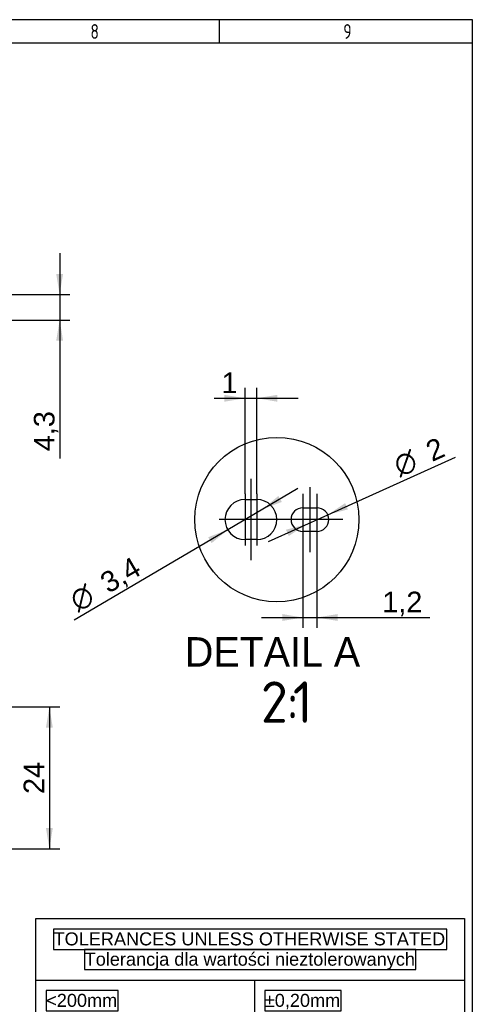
# Model space of a CAD drawing. Header units: millimetres. Extents: x 16 to 406, y 5 to 285.
# Tile 7 of 7: x 329 to 406, y 118 to 285. Entities that reach past the tile are written whole.
import ezdxf
from ezdxf.enums import TextEntityAlignment as Align
from ezdxf.lldxf.tags import DXFTag

# ---------------------------------------------------------------- set-up
doc = ezdxf.new("R2010")
doc.units = ezdxf.units.MM
for name, color, linetype in [('10', 7, 'Continuous'), ('Default', 7, 'Continuous'), ('LINLED_280X24MM_', 7, 'Continuous')]:
    doc.layers.add(name, color=color, linetype=linetype)
doc.styles.add('SEACAD_Arial', font='arial.ttf')
doc.styles.add('SEACAD_Solid_Edge_ANSI', font='seans.ttf')
doc.styles.add('SEACAD_Solid_Edge_ANSI1_Symbols', font='semeca1.ttf')
doc.styles.add('SEACAD_Solid_Edge_ISO', font='seiso.ttf')
tags = doc.linetypes.add('CENTER2', pattern=[28.575, 19.05, -3.175, 3.175, -3.175]).pattern_tags.tags
tags[10:11] = [DXFTag(74, 4), DXFTag(75, 0), DXFTag(340, '0'), DXFTag(46, 0.0), DXFTag(50, 0.0), DXFTag(44, 0.0), DXFTag(45, 0.0)]
tags[8:9] = [DXFTag(74, 4), DXFTag(75, 0), DXFTag(340, '0'), DXFTag(46, 0.0), DXFTag(50, 0.0), DXFTag(44, 0.0), DXFTag(45, 0.0)]
tags[6:7] = [DXFTag(74, 4), DXFTag(75, 0), DXFTag(340, '0'), DXFTag(46, 0.0), DXFTag(50, 0.0), DXFTag(44, 0.0), DXFTag(45, 0.0)]
tags[4:5] = [DXFTag(74, 4), DXFTag(75, 0), DXFTag(340, '0'), DXFTag(46, 0.0), DXFTag(50, 0.0), DXFTag(44, 0.0), DXFTag(45, 0.0)]
doc.dimstyles.new('ISO', dxfattribs={"dimtxt": 3.5, "dimasz": 3.5, "dimexe": 1.75, "dimexo": 0, "dimgap": 0.875, "dimtad": 1, "dimtxsty": 'SEACAD_Arial', "dimblk1": '_SE_FILLED', "dimblk2": '_SE_FILLED', "dimsah": 1, "dimcen": 1.75, "dimadec": 0, "dimazin": 0, "dimtfac": 0.5, "dimtdec": 3, "dimtmove": 0, "dimatfit": 3, "dimfxl": 1, "dimarcsym": 0})

# ---------------------------------------------------------------- blocks, each defined once
blk = doc.blocks.new('SEANNOT_GROUP')
at = {"layer": 'Default', "color": 7, "linetype": 'CENTER2'}
blk.add_line((368.11, 206.81), (368.11, 193.01), dxfattribs=at)
blk = doc.blocks.new('SEANNOT_GROUP1')
at = {"layer": 'Default', "color": 7, "linetype": 'CENTER2'}
blk.add_line((378.11, 205.41), (378.11, 194.41), dxfattribs=at)
blk = doc.blocks.new('SEANNOT_GROUP7')
at = {"layer": 'Default', "color": 7, "linetype": 'CENTER2'}
for p, q in [((379.31, 204.29), (379.31, 195.54)), ((383.68, 199.91), (374.93, 199.91))]:
    blk.add_line(p, q, dxfattribs=at)
blk = doc.blocks.new('SEANNOT_GROUP8')
at = {"layer": 'Default', "color": 7, "linetype": 'CENTER2'}
for p, q in [((376.91, 204.29), (376.91, 195.54)), ((381.28, 199.91), (372.53, 199.91))]:
    blk.add_line(p, q, dxfattribs=at)
blk = doc.blocks.new('SEANNOT_GROUP9')
at = {"layer": 'Default', "color": 7, "linetype": 'CENTER2'}
for p, q in [((369.11, 204.29), (369.11, 195.54)), ((373.48, 199.91), (364.73, 199.91))]:
    blk.add_line(p, q, dxfattribs=at)
blk = doc.blocks.new('SEANNOT_GROUP10')
at = {"layer": 'Default', "color": 7, "linetype": 'CENTER2'}
for p, q in [((367.11, 204.29), (367.11, 195.54)), ((371.48, 199.91), (362.73, 199.91))]:
    blk.add_line(p, q, dxfattribs=at)
blk = doc.blocks.new('SE4')
at = {"layer": 'LINLED_280X24MM_', "color": 7, "linetype": 'Continuous'}
for p, q in [((367.11, 203.31), (369.11, 203.31)), ((376.91, 201.91), (379.31, 201.91)), ((379.31, 197.91), (376.91, 197.91)), ((369.11, 196.51), (367.11, 196.51))]:
    blk.add_line(p, q, dxfattribs=at)
for centre, radius, start, end in [((367.11, 199.91), 3.4, 90, 270), ((369.11, 199.91), 3.4, 270, 90), ((376.91, 199.91), 2, 90, 270), ((379.31, 199.91), 2, 270, 90)]:
    blk.add_arc(centre, radius, start, end, dxfattribs=at)
blk = doc.blocks.new('SE7')
at = {"layer": 'Default', "color": 7, "linetype": 'Continuous'}
blk.add_circle((372.51, 199.91), 13.92, dxfattribs=at)
blk = doc.blocks.new('SE6')
at = {"layer": 'Default'}
blk.add_blockref('SE7', (0, 0), dxfattribs=at)
blk = doc.blocks.new('SE5')
blk.add_blockref('SE6', (0, 0))
blk = doc.blocks.new('DMBLK279')
at = {"layer": 'Default', "linetype": 'Continuous'}
for points in [[(336.25, 241.53), (335.08, 241.53), (335.67, 238.03)], [(336.25, 230.2), (335.67, 233.7), (335.08, 230.2)]]:
    blk.add_hatch(color=7, dxfattribs=at).paths.add_polyline_path(points)
at = {"layer": 'Default', "color": 7, "linetype": 'Continuous'}
for p, q in [((335.67, 245.03), (335.67, 210.26)), ((279.36, 238.03), (337.42, 238.03)), ((311.55, 233.7), (337.42, 233.7))]:
    blk.add_line(p, q, dxfattribs=at)
at = {"layer": 'Default', "color": 7, "linetype": 'Continuous', "style": 'SEACAD_Arial'}
blk.add_text('4,3', height=3.5, rotation=90, dxfattribs=at).set_placement((331.29, 211.48), align=Align.TOP_LEFT)
blk = doc.blocks.new('_SE_FILLED')
at = {"color": 0}
blk.add_line((0, 0), (-1, 0), dxfattribs=at)
blk.add_solid([(0, 0), (-1, -0.1665), (-1, 0.1665), (0, 0)], dxfattribs=at)
blk = doc.blocks.new('DMBLK280')
at = {"layer": 'Default', "linetype": 'Continuous'}
for points in [[(363.61, 221.04), (363.61, 219.87), (367.11, 220.46)], [(372.61, 221.04), (369.11, 220.46), (372.61, 219.87)]]:
    blk.add_hatch(color=7, dxfattribs=at).paths.add_polyline_path(points)
at = {"layer": 'Default', "color": 7, "linetype": 'Continuous'}
for p, q in [((367.11, 204.29), (367.11, 222.21)), ((369.11, 204.29), (369.11, 222.21)), ((361.9, 220.46), (376.11, 220.46))]:
    blk.add_line(p, q, dxfattribs=at)
at = {"layer": 'Default', "color": 7, "linetype": 'Continuous', "style": 'SEACAD_Arial'}
blk.add_text('1', height=3.5, dxfattribs=at).set_placement((363.12, 224.83), align=Align.TOP_LEFT)
blk = doc.blocks.new('DMBLK281')
at = {"layer": 'Default', "linetype": 'Continuous'}
for points in [[(373.41, 182.74), (376.91, 183.32), (373.41, 183.91)], [(382.81, 182.74), (382.81, 183.91), (379.31, 183.32)]]:
    blk.add_hatch(color=7, dxfattribs=at).paths.add_polyline_path(points)
at = {"layer": 'Default', "color": 7, "linetype": 'Continuous'}
for p, q in [((376.91, 195.54), (376.91, 181.57)), ((379.31, 195.54), (379.31, 181.57)), ((369.91, 183.32), (398.46, 183.32))]:
    blk.add_line(p, q, dxfattribs=at)
at = {"layer": 'Default', "color": 7, "linetype": 'Continuous', "style": 'SEACAD_Arial'}
blk.add_text('1,2', height=3.5, dxfattribs=at).set_placement((390.39, 187.7), align=Align.TOP_LEFT)
blk = doc.blocks.new('DMBLK282')
at = {"layer": 'Default', "linetype": 'Continuous'}
for points in [[(384.09, 202.7), (381.13, 200.73), (384.56, 201.63)], [(374.05, 198.19), (374.53, 197.13), (377.48, 199.09)]]:
    blk.add_hatch(color=7, dxfattribs=at).paths.add_polyline_path(points)
at = {"layer": 'Default', "color": 7, "linetype": 'Continuous'}
for p, q in [((381.13, 200.73), (402.8, 210.47)), ((371.1, 196.22), (381.13, 200.73))]:
    blk.add_line(p, q, dxfattribs=at)
for s, style, p in [('2', 'SEACAD_Arial', (397.4, 212.84)), ('O', 'SEACAD_Solid_Edge_ANSI1_Symbols', (391.92, 210.38))]:
    blk.add_text(s, height=3.5, rotation=24.1933, dxfattribs=dict(at, style=style)).set_placement(p, align=Align.TOP_LEFT)
blk = doc.blocks.new('DMBLK283')
at = {"layer": 'Default', "linetype": 'Continuous'}
for points in [[(373.35, 202.9), (372.76, 203.91), (370.04, 201.63)], [(361.45, 195.92), (364.18, 198.19), (360.86, 196.92)]]:
    blk.add_hatch(color=7, dxfattribs=at).paths.add_polyline_path(points)
at = {"layer": 'Default', "color": 7, "linetype": 'Continuous'}
for p, q in [((376.08, 205.18), (364.18, 198.19)), ((364.18, 198.19), (338.13, 182.9))]:
    blk.add_line(p, q, dxfattribs=at)
for s, style, p in [('3,4', 'SEACAD_Arial', (342.15, 190.33)), ('O', 'SEACAD_Solid_Edge_ANSI1_Symbols', (336.98, 187.3))]:
    blk.add_text(s, height=3.5, rotation=30.4183, dxfattribs=dict(at, style=style)).set_placement(p, align=Align.TOP_LEFT)
blk = doc.blocks.new('DMBLK291')
at = {"layer": 'Default', "linetype": 'Continuous'}
for points in [[(334.51, 164.67), (333.92, 168.17), (333.34, 164.67)], [(334.51, 147.67), (333.34, 147.67), (333.92, 144.17)]]:
    blk.add_hatch(color=7, dxfattribs=at).paths.add_polyline_path(points)
at = {"layer": 'Default', "color": 7, "linetype": 'Continuous'}
for p, q in [((311.55, 168.17), (335.67, 168.17)), ((333.92, 168.17), (333.92, 144.17)), ((311.55, 144.17), (335.67, 144.17))]:
    blk.add_line(p, q, dxfattribs=at)
at = {"layer": 'Default', "color": 7, "linetype": 'Continuous', "style": 'SEACAD_Arial'}
blk.add_text('24', height=3.5, rotation=90, dxfattribs=at).set_placement((329.55, 153.43), align=Align.TOP_LEFT)
blk = doc.blocks.new('SE1116')
at = {"layer": 'Default', "color": 7, "linetype": 'Continuous'}
for p, q in [((0, 0), (0, 38.29)), ((0, 38.29), (72.71, 38.29)), ((72.71, 38.29), (72.71, 0)), ((0, 27.87), (72.71, 27.87)), ((37.08, 27.87), (37.08, 20.91)), ((0, 20.91), (72.71, 20.91)), ((37.08, 20.91), (37.08, 13.94)), ((0, 13.94), (72.71, 13.94)), ((37.08, 13.94), (37.08, 6.97)), ((0, 6.97), (72.71, 6.97)), ((37.08, 6.97), (37.08, 0)), ((72.71, 0), (0, 0))]:
    blk.add_line(p, q, dxfattribs=at)
for points in [[(3, 36.52), (3, 33.08), (69.71, 33.08), (69.71, 36.52), (3, 36.52)], [(8.28, 33.08), (8.28, 29.64), (64.43, 29.64), (64.43, 33.08), (8.28, 33.08)], [(1.76, 26.11), (1.76, 22.67), (13.96, 22.67), (13.96, 26.11), (1.76, 26.11)], [(38.84, 26.11), (38.84, 22.67), (51.8, 22.67), (51.8, 26.11), (38.84, 26.11)], [(1.76, 19.14), (1.76, 15.7), (20.7, 15.7), (20.7, 19.14), (1.76, 19.14)], [(38.84, 19.14), (38.84, 15.7), (51.8, 15.7), (51.8, 19.14), (38.84, 19.14)], [(1.76, 12.17), (1.76, 8.73), (20.8, 8.73), (20.8, 12.17), (1.76, 12.17)], [(38.84, 12.17), (38.84, 8.73), (51.8, 8.73), (51.8, 12.17), (38.84, 12.17)], [(1.76, 5.21), (1.76, 1.76), (13.96, 1.76), (13.96, 5.21), (1.76, 5.21)], [(38.84, 5.21), (38.84, 1.76), (51.8, 1.76), (51.8, 5.21), (38.84, 5.21)]]:
    blk.add_lwpolyline(points, dxfattribs=at)
at = {"layer": 'Default', "char_height": 2.2, "attachment_point": 1}
for s, insert, width in [('{\\fArial|b0||i0||c0|p34;\\C7;\\H2.2;\\W1.;TOLERANCES UNLESS OTHERWISE STATED}', (3, 35.95), 66.7174), ('{\\fArial|b0||i0||c0|p34;\\C7;\\H2.2;\\W1.;Tolerancja dla wartości nieztolerowanych}', (8.28, 32.51), 56.1478), ('{\\fArial|b0||i0||c0|p34;\\C7;\\H2.2;\\W1.;<200mm}', (1.76, 25.54), 12.1957), ('{\\fArial|b0||i0||c0|p34;\\C7;\\H2.2;\\W1.;±0,20mm}', (38.84, 25.54), 12.9609), ('{\\fArial|b0||i0||c0|p34;\\C7;\\H2.2;\\W1.;≥200≥400mm}', (1.76, 18.57), 18.9391), ('{\\fArial|b0||i0||c0|p34;\\C7;\\H2.2;\\W1.;±0,25mm}', (38.84, 18.57), 12.9609), ('{\\fArial|b0||i0||c0|p34;\\C7;\\H2.2;\\W1.;>400≥600mm}', (1.76, 11.6), 19.0348), ('{\\fArial|b0||i0||c0|p34;\\C7;\\H2.2;\\W1.;±0,30mm}', (38.84, 11.6), 12.9609), ('{\\fArial|b0||i0||c0|p34;\\C7;\\H2.2;\\W1.;>600mm}', (1.76, 4.63), 12.1957), ('{\\fArial|b0||i0||c0|p34;\\C7;\\H2.2;\\W1.;±0,40mm}', (38.84, 4.63), 12.9609)]:
    blk.add_mtext(s, dxfattribs=dict(at, insert=insert, width=width))

msp = doc.modelspace()

# ---------------------------------------------------------------- linework, layer by layer
at = {"layer": '10', "color": 7, "linetype": 'Continuous'}
for p, q in [((362.777, 280.578), (362.777, 284.578)), ((405.666, 280.578), (19.666, 280.578))]:
    msp.add_line(p, q, dxfattribs=at)
msp.add_lwpolyline([(405.666, 13.577), (405.666, 284.577), (15.666, 284.577), (15.666, 13.577), (405.666, 13.577)], dxfattribs=at)

# ---------------------------------------------------------------- block references
at = {"layer": 'Default'}
for name in ['SE5', 'SEANNOT_GROUP', 'SEANNOT_GROUP1', 'SEANNOT_GROUP10', 'SEANNOT_GROUP9', 'SEANNOT_GROUP8', 'SEANNOT_GROUP7', 'SE4']:
    msp.add_blockref(name, (0, 0), dxfattribs=at)
at = {"layer": 'Default', "color": 7}
msp.add_blockref('SE1116', (331.629, 94.04), dxfattribs=at)

# ---------------------------------------------------------------- texts
at = {"layer": '10', "char_height": 2.5, "width": 1.52175, "attachment_point": 1, "style": 'SEACAD_Solid_Edge_ANSI'}
for s, insert in [('{\\fSolid Edge ANSI|b0||i0||c0|p34;\\C7;\\H2.50000002;\\W0.8;8}', (340.888, 283.828)), ('{\\fSolid Edge ANSI|b0||i0||c0|p34;\\C7;\\H2.50000002;\\W0.8;9}', (383.777, 283.828))]:
    msp.add_mtext(s, dxfattribs=dict(at, insert=insert))
at = {"layer": 'Default', "color": 7, "linetype": 'Continuous'}
for s, height, style, p in [('DETAIL A', 5, 'SEACAD_Solid_Edge_ANSI', (356.91, 179.997)), ('2', 7, 'SEACAD_Solid_Edge_ISO', (369.803, 172.497)), ('1', 7, 'SEACAD_Solid_Edge_ISO', (375.212, 172.497)), (':', 7, 'SEACAD_Solid_Edge_ISO', (374.099, 172.497))]:
    msp.add_text(s, height=height, dxfattribs=dict(at, style=style)).set_placement(p, align=Align.TOP_LEFT)

# ---------------------------------------------------------------- dimensions: what is measured, and where the dimension line sits
for base, p1, p2, angle, override, picture, middle, dimtype in [((335.666, 233.695), (279.358, 238.025), (311.55, 233.695), 90, {"dimdec": 1}, 'DMBLK279', (335.666, 219.558), 160), ((367.108, 220.458), (367.108, 199.913), (369.108, 199.913), 0, {"dimlfac": 0.5}, 'DMBLK280', (367.085, 220.458), 161), ((376.908, 183.324), (376.908, 199.913), (379.308, 199.913), 0, {"dimlfac": 0.5}, 'DMBLK281', (389.161, 183.324), 161)]:
    dim = msp.add_linear_dim(base=base, p1=p1, p2=p2, angle=angle, text='\\A1;<>', dimstyle='ISO', override=override, dxfattribs=at)
    dim.commit()
    dim.dimension.update_dxf_attribs({"geometry": picture, "text_midpoint": middle, "dimtype": dimtype})
for p1, p2, picture, middle in [((377.484, 199.093), (381.132, 200.732), 'DMBLK282', (392.6, 205.885)), ((370.04, 201.634), (364.176, 198.191), 'DMBLK283', (351.325, 190.646))]:
    dim = msp.add_diameter_dim_2p(p1=p1, p2=p2, text='\\A1;<>', dimstyle='ISO', override={"dimlfac": 0.5, "dimtmove": 1, "dimtolj": 1}, dxfattribs=at)
    dim.commit()
    dim.dimension.update_dxf_attribs({"geometry": picture, "text_midpoint": middle, "dimtype": 163})
dim = msp.add_linear_dim(base=(333.924, 168.172), p1=(311.55, 168.172), p2=(311.55, 144.172), angle=270, text='\\A1;<>', dimstyle='ISO', dxfattribs=at)
dim.commit()
dim.dimension.update_dxf_attribs({"geometry": 'DMBLK291', "text_midpoint": (333.924, 156.172), "dimtype": 161})

doc.saveas('drawing.dxf')
